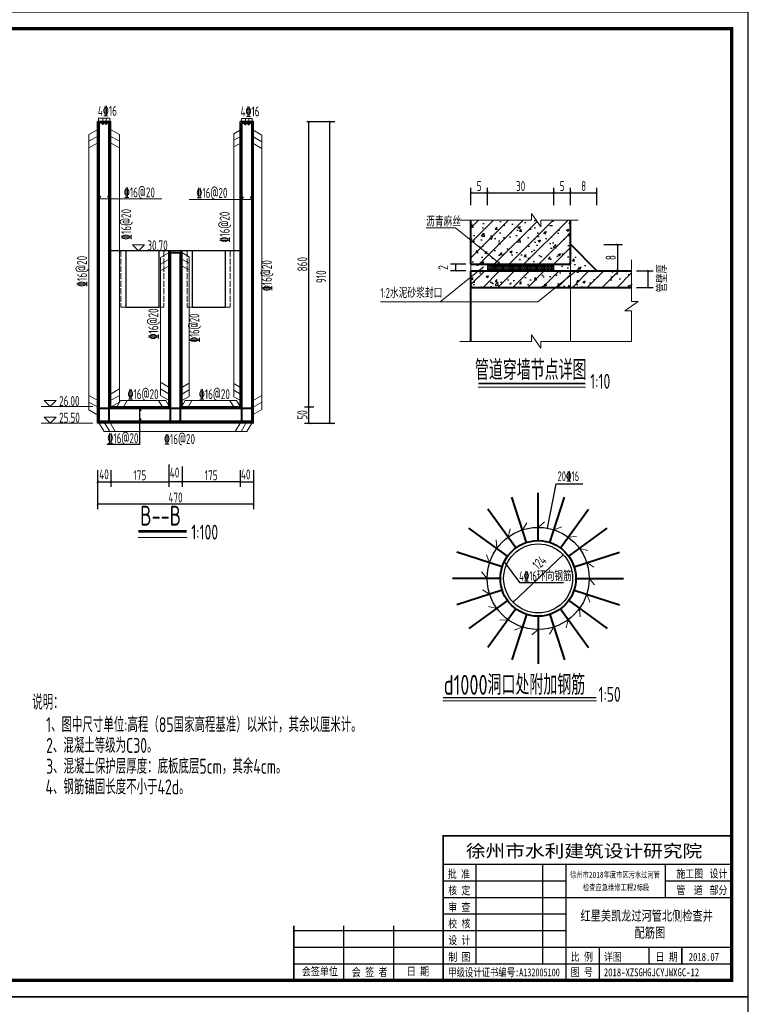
# Model space of a CAD drawing. Header units: millimetres. Extents: x 65530 to 130460, y -103607 to -18875.
# Tile 14 of 75: x 92422 to 94619, y -83022 to -80052. Entities that reach past the tile are written whole.
import ezdxf

# ---------------------------------------------------------------- set-up
doc = ezdxf.new("R2010")
doc.units = ezdxf.units.MM
doc.header["$LTSCALE"] = 0.5
doc.linetypes.add('ACAD_ISO02W100', pattern=[15, 12, -3])
for name, color, linetype, lineweight in [('图层1', 2, 'ACAD_ISO02W100', 18), ('标注', 4, 'Continuous', 15), ('标注线', 4, 'Continuous', 13), ('粗线', 1, 'Continuous', 40), ('细实线', 7, 'Continuous', 25), ('虚线', 3, 'Continuous', 20)]:
    doc.layers.add(name, color=color, linetype=linetype, lineweight=lineweight)
doc.layers.add('图框', color=7, linetype='Continuous')
doc.styles.add('HzTxt', font='tssdeng.shx', dxfattribs={"width": 0.7, "bigfont": 'hztxt.shx'})
doc.styles.add('图框', font='simfang.ttf', dxfattribs={"width": 0.8, "height": 4})
doc.dimstyles.new('1bi50', dxfattribs={"dimtxt": 30, "dimasz": 7.5, "dimexe": 15, "dimexo": 15, "dimgap": 5, "dimtad": 1, "dimdec": 0, "dimtxsty": 'HzTxt', "dimblk": 'ARCHTICK', "dimcen": 2.5, "dimclrd": 256, "dimclre": 256, "dimclrt": 256, "dimadec": 0, "dimazin": 0, "dimtfac": 1, "dimtdec": 0, "dimtmove": 2, "dimatfit": 2, "dimfxl": 0, "dimlwd": -1, "dimlwe": -1, "dimarcsym": 0})

# ---------------------------------------------------------------- blocks, each defined once
blk = doc.blocks.new('_ArchTick')
at = {"color": 0, "linetype": 'ByBlock', "const_width": 0.15}
blk.add_lwpolyline([(-0.5, -0.5), (0.5, 0.5)], dxfattribs=at)
blk = doc.blocks.new('*D698')
at = {"layer": 'Defpoints', "color": 0}
for p in [(93832.4, -80574.3), (93782.4, -80626.9), (93832.4, -80626.9)]:
    blk.add_point(p, dxfattribs=at)
at = {"layer": '细实线'}
for p, q in [((93782.4, -80611.9), (93782.4, -80559.3)), ((93782.4, -80574.3), (93832.4, -80574.3)), ((93832.4, -80611.9), (93832.4, -80559.3))]:
    blk.add_line(p, q, dxfattribs=at)
at = {"layer": '细实线', "xscale": 7.5, "yscale": 7.5, "zscale": 7.5, "rotation": 180}
blk.add_blockref('_ArchTick', (93782.4, -80574.3), dxfattribs=at)
at = {"layer": '细实线', "xscale": 7.5, "yscale": 7.5, "zscale": 7.5}
blk.add_blockref('_ArchTick', (93832.4, -80574.3), dxfattribs=at)
at = {"layer": '细实线', "insert": (93807.4, -80554.3), "char_height": 30, "attachment_point": 5, "style": 'HzTxt'}
blk.add_mtext('5', dxfattribs=at)
blk = doc.blocks.new('*D699')
at = {"layer": 'Defpoints', "color": 0}
for p in [(94082.4, -80574.3), (94032.4, -80626.9), (94082.4, -80626.9)]:
    blk.add_point(p, dxfattribs=at)
at = {"layer": '细实线'}
for p, q in [((94032.4, -80611.9), (94032.4, -80559.3)), ((94032.4, -80574.3), (94082.4, -80574.3)), ((94082.4, -80611.9), (94082.4, -80559.3))]:
    blk.add_line(p, q, dxfattribs=at)
at = {"layer": '细实线', "xscale": 7.5, "yscale": 7.5, "zscale": 7.5, "rotation": 180}
blk.add_blockref('_ArchTick', (94032.4, -80574.3), dxfattribs=at)
at = {"layer": '细实线', "xscale": 7.5, "yscale": 7.5, "zscale": 7.5}
blk.add_blockref('_ArchTick', (94082.4, -80574.3), dxfattribs=at)
at = {"layer": '细实线', "insert": (94057.4, -80554.3), "char_height": 30, "attachment_point": 5, "style": 'HzTxt'}
blk.add_mtext('5', dxfattribs=at)
blk = doc.blocks.new('*D700')
at = {"layer": 'Defpoints', "color": 0}
for p in [(94162.4, -80574.3), (94082.4, -80626.9), (94162.4, -80626.9)]:
    blk.add_point(p, dxfattribs=at)
at = {"layer": '细实线'}
for p, q in [((94082.4, -80611.9), (94082.4, -80559.3)), ((94082.4, -80574.3), (94162.4, -80574.3)), ((94162.4, -80611.9), (94162.4, -80559.3))]:
    blk.add_line(p, q, dxfattribs=at)
at = {"layer": '细实线', "xscale": 7.5, "yscale": 7.5, "zscale": 7.5, "rotation": 180}
blk.add_blockref('_ArchTick', (94082.4, -80574.3), dxfattribs=at)
at = {"layer": '细实线', "xscale": 7.5, "yscale": 7.5, "zscale": 7.5}
blk.add_blockref('_ArchTick', (94162.4, -80574.3), dxfattribs=at)
at = {"layer": '细实线', "insert": (94122.4, -80554.3), "char_height": 30, "attachment_point": 5, "style": 'HzTxt'}
blk.add_mtext('8', dxfattribs=at)
blk = doc.blocks.new('*D733')
at = {"layer": 'Defpoints', "color": 0}
for p in [(93736.2, -80810), (93782.4, -80790), (93782.4, -80810)]:
    blk.add_point(p, dxfattribs=at)
at = {"layer": '细实线'}
for p, q in [((93767.4, -80790), (93721.2, -80790)), ((93767.4, -80810), (93721.2, -80810)), ((93736.2, -80790), (93736.2, -80810))]:
    blk.add_line(p, q, dxfattribs=at)
at = {"layer": '细实线', "xscale": 7.5, "yscale": 7.5, "zscale": 7.5}
for p, rotation in [((93736.2, -80790), 90), ((93736.2, -80810), 270)]:
    blk.add_blockref('_ArchTick', p, dxfattribs=dict(at, rotation=rotation))
at = {"layer": '细实线', "insert": (93698.7, -80800), "char_height": 30, "attachment_point": 5, "rotation": 90, "style": 'HzTxt'}
blk.add_mtext('2', dxfattribs=at)
blk = doc.blocks.new('*D701')
at = {"layer": 'Defpoints', "color": 0}
for p in [(94032.4, -80574.3), (93832.4, -80626.9), (94032.4, -80626.9)]:
    blk.add_point(p, dxfattribs=at)
at = {"layer": '细实线'}
for p, q in [((93832.4, -80611.9), (93832.4, -80559.3)), ((93832.4, -80574.3), (94032.4, -80574.3)), ((94032.4, -80611.9), (94032.4, -80559.3))]:
    blk.add_line(p, q, dxfattribs=at)
at = {"layer": '细实线', "xscale": 7.5, "yscale": 7.5, "zscale": 7.5, "rotation": 180}
blk.add_blockref('_ArchTick', (93832.4, -80574.3), dxfattribs=at)
at = {"layer": '细实线', "xscale": 7.5, "yscale": 7.5, "zscale": 7.5}
blk.add_blockref('_ArchTick', (94032.4, -80574.3), dxfattribs=at)
at = {"layer": '细实线', "insert": (93932.4, -80554.3), "char_height": 30, "attachment_point": 5, "style": 'HzTxt'}
blk.add_mtext('30', dxfattribs=at)
blk = doc.blocks.new('*D702')
at = {"layer": 'Defpoints', "color": 0}
for p in [(94168.3, -80730), (94082.4, -80810), (94224.1, -80810)]:
    blk.add_point(p, dxfattribs=at)
at = {"layer": '细实线'}
for p, q in [((94183.3, -80730), (94239.1, -80730)), ((94224.1, -80730), (94224.1, -80810)), ((94097.4, -80810), (94239.1, -80810))]:
    blk.add_line(p, q, dxfattribs=at)
at = {"layer": '细实线', "xscale": 7.5, "yscale": 7.5, "zscale": 7.5}
for p, rotation in [((94224.1, -80730), 90), ((94224.1, -80810), 270)]:
    blk.add_blockref('_ArchTick', p, dxfattribs=dict(at, rotation=rotation))
at = {"layer": '细实线', "insert": (94204.1, -80770), "char_height": 30, "attachment_point": 5, "rotation": 90, "style": 'HzTxt'}
blk.add_mtext('8', dxfattribs=at)
blk = doc.blocks.new('*D703')
at = {"layer": 'Defpoints', "color": 0}
for p in [(94266.9, -80810), (94316.7, -80810), (94266.9, -80860)]:
    blk.add_point(p, dxfattribs=at)
at = {"layer": '细实线'}
for p, q in [((94281.9, -80810), (94331.7, -80810)), ((94316.7, -80860), (94316.7, -80810)), ((94281.9, -80860), (94331.7, -80860))]:
    blk.add_line(p, q, dxfattribs=at)
at = {"layer": '细实线', "xscale": 7.5, "yscale": 7.5, "zscale": 7.5}
for p, rotation in [((94316.7, -80810), 90), ((94316.7, -80860), 270)]:
    blk.add_blockref('_ArchTick', p, dxfattribs=dict(at, rotation=rotation))
at = {"layer": '细实线', "insert": (94358.7, -80832.1), "char_height": 30, "attachment_point": 5, "rotation": 90, "style": 'HzTxt'}
blk.add_mtext('管壁厚', dxfattribs=at)
blk = doc.blocks.new('*D719')
at = {"layer": 'Defpoints', "color": 0}
for p in [(92656.8, -81396.6), (92696.8, -81396.6), (92696.8, -81446.4)]:
    blk.add_point(p, dxfattribs=at)
at = {"layer": '细实线'}
for p, q in [((92656.8, -81411.6), (92656.8, -81461.4)), ((92696.8, -81411.6), (92696.8, -81461.4)), ((92656.8, -81446.4), (92696.8, -81446.4))]:
    blk.add_line(p, q, dxfattribs=at)
at = {"layer": '细实线', "xscale": 7.5, "yscale": 7.5, "zscale": 7.5, "rotation": 180}
blk.add_blockref('_ArchTick', (92656.8, -81446.4), dxfattribs=at)
at = {"layer": '细实线', "xscale": 7.5, "yscale": 7.5, "zscale": 7.5}
blk.add_blockref('_ArchTick', (92696.8, -81446.4), dxfattribs=at)
at = {"layer": '细实线', "insert": (92676.2, -81423.6), "char_height": 30, "attachment_point": 5, "style": 'HzTxt'}
blk.add_mtext('40', dxfattribs=at)
blk = doc.blocks.new('*D720')
at = {"layer": 'Defpoints', "color": 0}
for p in [(93086.8, -81396.6), (93126.8, -81396.6), (93126.8, -81446.4)]:
    blk.add_point(p, dxfattribs=at)
at = {"layer": '细实线'}
for p, q in [((93086.8, -81411.6), (93086.8, -81461.4)), ((93126.8, -81411.6), (93126.8, -81461.4)), ((93086.8, -81446.4), (93126.8, -81446.4))]:
    blk.add_line(p, q, dxfattribs=at)
at = {"layer": '细实线', "xscale": 7.5, "yscale": 7.5, "zscale": 7.5, "rotation": 180}
blk.add_blockref('_ArchTick', (93086.8, -81446.4), dxfattribs=at)
at = {"layer": '细实线', "xscale": 7.5, "yscale": 7.5, "zscale": 7.5}
blk.add_blockref('_ArchTick', (93126.8, -81446.4), dxfattribs=at)
at = {"layer": '细实线', "insert": (93103.4, -81424.1), "char_height": 30, "attachment_point": 5, "style": 'HzTxt'}
blk.add_mtext('40', dxfattribs=at)
blk = doc.blocks.new('*D721')
at = {"layer": 'Defpoints', "color": 0}
for p in [(92656.8, -81396.6), (93126.8, -81396.6), (92656.8, -81513.7)]:
    blk.add_point(p, dxfattribs=at)
at = {"layer": '细实线'}
for p, q in [((92656.8, -81411.6), (92656.8, -81528.7)), ((93126.8, -81411.6), (93126.8, -81528.7)), ((93126.8, -81513.7), (92656.8, -81513.7))]:
    blk.add_line(p, q, dxfattribs=at)
at = {"layer": '细实线', "xscale": 7.5, "yscale": 7.5, "zscale": 7.5, "rotation": 180}
blk.add_blockref('_ArchTick', (92656.8, -81513.7), dxfattribs=at)
at = {"layer": '细实线', "xscale": 7.5, "yscale": 7.5, "zscale": 7.5}
blk.add_blockref('_ArchTick', (93126.8, -81513.7), dxfattribs=at)
at = {"layer": '细实线', "insert": (92891.8, -81493.7), "char_height": 30, "attachment_point": 5, "style": 'HzTxt'}
blk.add_mtext('470', dxfattribs=at)
blk = doc.blocks.new('*D722')
at = {"layer": 'Defpoints', "color": 0}
for p in [(93265.7, -81219.9), (93294.2, -81219.9), (93265.7, -81269.5)]:
    blk.add_point(p, dxfattribs=at)
at = {"layer": '细实线'}
for p, q in [((93280.7, -81219.9), (93309.2, -81219.9)), ((93294.2, -81269.5), (93294.2, -81219.9)), ((93280.7, -81269.5), (93309.2, -81269.5))]:
    blk.add_line(p, q, dxfattribs=at)
at = {"layer": '细实线', "xscale": 7.5, "yscale": 7.5, "zscale": 7.5}
for p, rotation in [((93294.2, -81219.9), 90), ((93294.2, -81269.5), 270)]:
    blk.add_blockref('_ArchTick', p, dxfattribs=dict(at, rotation=rotation))
at = {"layer": '细实线', "insert": (93274.2, -81244.7), "char_height": 30, "attachment_point": 5, "rotation": 90, "style": 'HzTxt'}
blk.add_mtext('50', dxfattribs=at)
blk = doc.blocks.new('*D723')
at = {"layer": 'Defpoints', "color": 0}
for p in [(93273.2, -80359.9), (93294.2, -80359.9), (93265.7, -81219.9)]:
    blk.add_point(p, dxfattribs=at)
at = {"layer": '细实线'}
for p, q in [((93288.2, -80359.9), (93309.2, -80359.9)), ((93294.2, -81219.9), (93294.2, -80359.9)), ((93280.7, -81219.9), (93309.2, -81219.9))]:
    blk.add_line(p, q, dxfattribs=at)
at = {"layer": '细实线', "xscale": 7.5, "yscale": 7.5, "zscale": 7.5}
for p, rotation in [((93294.2, -80359.9), 90), ((93294.2, -81219.9), 270)]:
    blk.add_blockref('_ArchTick', p, dxfattribs=dict(at, rotation=rotation))
at = {"layer": '细实线', "insert": (93274.2, -80789.9), "char_height": 30, "attachment_point": 5, "rotation": 90, "style": 'HzTxt'}
blk.add_mtext('860', dxfattribs=at)
blk = doc.blocks.new('*D724')
at = {"layer": 'Defpoints', "color": 0}
for p in [(93273.2, -80359.9), (93357.4, -80359.9), (93265.7, -81269.5)]:
    blk.add_point(p, dxfattribs=at)
at = {"layer": '细实线'}
for p, q in [((93288.2, -80359.9), (93372.4, -80359.9)), ((93357.4, -81269.5), (93357.4, -80359.9)), ((93280.7, -81269.5), (93372.4, -81269.5))]:
    blk.add_line(p, q, dxfattribs=at)
at = {"layer": '细实线', "xscale": 7.5, "yscale": 7.5, "zscale": 7.5}
for p, rotation in [((93357.4, -80359.9), 90), ((93357.4, -81269.5), 270)]:
    blk.add_blockref('_ArchTick', p, dxfattribs=dict(at, rotation=rotation))
at = {"layer": '细实线', "insert": (93330.9, -80827.7), "char_height": 30, "attachment_point": 5, "rotation": 90, "style": 'HzTxt'}
blk.add_mtext('910', dxfattribs=at)
blk = doc.blocks.new('*D725')
at = {"layer": 'Defpoints', "color": 0}
for p in [(92696.8, -81410.5), (92871.8, -81410.5), (92871.8, -81446.4)]:
    blk.add_point(p, dxfattribs=at)
at = {"layer": '细实线'}
for p, q in [((92696.8, -81425.5), (92696.8, -81461.4)), ((92871.8, -81425.5), (92871.8, -81461.4)), ((92696.8, -81446.4), (92871.8, -81446.4))]:
    blk.add_line(p, q, dxfattribs=at)
at = {"layer": '细实线', "xscale": 7.5, "yscale": 7.5, "zscale": 7.5, "rotation": 180}
blk.add_blockref('_ArchTick', (92696.8, -81446.4), dxfattribs=at)
at = {"layer": '细实线', "xscale": 7.5, "yscale": 7.5, "zscale": 7.5}
blk.add_blockref('_ArchTick', (92871.8, -81446.4), dxfattribs=at)
at = {"layer": '细实线', "insert": (92784.3, -81426.4), "char_height": 30, "attachment_point": 5, "style": 'HzTxt'}
blk.add_mtext('175', dxfattribs=at)
blk = doc.blocks.new('*D726')
at = {"layer": 'Defpoints', "color": 0}
for p in [(92871.8, -81378.8), (92911.8, -81385.6), (92871.8, -81446.4)]:
    blk.add_point(p, dxfattribs=at)
at = {"layer": '细实线'}
for p, q in [((92871.8, -81393.8), (92871.8, -81461.4)), ((92911.8, -81400.6), (92911.8, -81461.4)), ((92911.8, -81446.4), (92871.8, -81446.4))]:
    blk.add_line(p, q, dxfattribs=at)
at = {"layer": '细实线', "xscale": 7.5, "yscale": 7.5, "zscale": 7.5, "rotation": 180}
blk.add_blockref('_ArchTick', (92871.8, -81446.4), dxfattribs=at)
at = {"layer": '细实线', "xscale": 7.5, "yscale": 7.5, "zscale": 7.5}
blk.add_blockref('_ArchTick', (92911.8, -81446.4), dxfattribs=at)
at = {"layer": '细实线', "insert": (92888.8, -81418.7), "char_height": 30, "attachment_point": 5, "style": 'HzTxt'}
blk.add_mtext('40', dxfattribs=at)
blk = doc.blocks.new('*D727')
at = {"layer": 'Defpoints', "color": 0}
for p in [(92911.8, -81410.5), (93086.8, -81410.5), (92911.8, -81446.4)]:
    blk.add_point(p, dxfattribs=at)
at = {"layer": '细实线'}
for p, q in [((92911.8, -81425.5), (92911.8, -81461.4)), ((93086.8, -81425.5), (93086.8, -81461.4)), ((93086.8, -81446.4), (92911.8, -81446.4))]:
    blk.add_line(p, q, dxfattribs=at)
at = {"layer": '细实线', "xscale": 7.5, "yscale": 7.5, "zscale": 7.5, "rotation": 180}
blk.add_blockref('_ArchTick', (92911.8, -81446.4), dxfattribs=at)
at = {"layer": '细实线', "xscale": 7.5, "yscale": 7.5, "zscale": 7.5}
blk.add_blockref('_ArchTick', (93086.8, -81446.4), dxfattribs=at)
at = {"layer": '细实线', "insert": (92999.3, -81426.4), "char_height": 30, "attachment_point": 5, "style": 'HzTxt'}
blk.add_mtext('175', dxfattribs=at)
blk = doc.blocks.new('gj')
h = blk.add_hatch(color=256)
h.dxf.hatch_style = 1
h.paths.add_polyline_path([(1.1997, 0, 1), (-1.1997, 0, 1)])
blk.add_circle((0, 0), 1.1997)
blk = doc.blocks.new('*D736')
at = {"layer": 'Defpoints', "color": 0}
for p in [(94060.8, -81666.3), (93909.5, -81809)]:
    blk.add_point(p, dxfattribs=at)
at = {"layer": '细实线'}
blk.add_line((93909.5, -81809), (94060.8, -81666.3), dxfattribs=at)
at = {"layer": '细实线', "xscale": 7.5, "yscale": 7.5, "zscale": 7.5}
for p, rotation in [((94060.8, -81666.3), 43.32210201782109), ((93909.5, -81809), 223.3221020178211)]:
    blk.add_blockref('_ArchTick', p, dxfattribs=dict(at, rotation=rotation))
at = {"layer": '细实线', "insert": (93988.8, -81689.7), "char_height": 30, "attachment_point": 5, "rotation": 43.3221, "style": 'HzTxt'}
blk.add_mtext('124', dxfattribs=at)

msp = doc.modelspace()

# ---------------------------------------------------------------- hatches: boundary and pattern name
at = {"layer": '标注'}
h = msp.add_hatch(dxfattribs=at)
h.set_pattern_fill('ANSI31', color=256, scale=10)
h.set_pattern_definition([(45, (80768.573, -71333.583), (-22.45064, 22.45064), [])])
h.paths.add_polyline_path([(93993.73, -80677.49), (93965.36, -80636.95), (93965.36, -80657.22), (93782.44, -80657.22), (93782.44, -80789.95), (94082.44, -80789.95), (94082.44, -80657.22), (93993.73, -80657.22)])
h = msp.add_hatch(dxfattribs=at)
h.set_pattern_fill('ANSI31', color=256, scale=10)
h.set_pattern_definition([(45, (-136828.686, 15732.953), (-22.4506403, 22.4506403), [])])
h.paths.add_polyline_path([(94099.48, -80809.95), (94082.44, -80823.79), (94082.44, -80859.95), (94266.93, -80859.95), (94266.93, -80809.95)])
h.paths.add_polyline_path([(94037.88, -80859.95), (94082.44, -80859.95), (94082.44, -80823.79)], flags=17)
h.paths.add_polyline_path([(93805.36, -80809.95), (93782.44, -80828.56), (93782.44, -80859.95), (94037.88, -80859.95), (94082.44, -80823.79), (94082.44, -80809.95)])
h = msp.add_hatch(dxfattribs=at)
h.set_pattern_fill('NET3', color=256, scale=2)
h.set_pattern_definition([(0, (-175511.306, -99584.0315), (0, 6.35), []), (60, (-175511.306, -99584.0315), (-5.49926131, 3.175), []), (120, (-175511.306, -99584.0315), (-5.49926131, -3.175), [])])
h.paths.add_polyline_path([(94032.44, -80809.95), (94032.44, -80789.95), (93832.44, -80789.95), (93832.44, -80809.95)])
at = {"layer": '细实线'}
h = msp.add_hatch(dxfattribs=at)
h.set_pattern_fill('AR-CONC', color=256, scale=0.4, style=0)
h.set_pattern_definition([(50, (-175357.71, -99011.35), (72.873868, -6.375634), [7.62, -83.82]), (355, (-175357.71, -99011.35), (-14.09713, 76.422657), [6.096, -67.056]), (100.451, (-175351.64, -99011.88), (58.777, 70.046675), [6.476, -71.236]), (46.1842, (-175357.71, -98991.03), (108.431616, -16.81693), [11.43, -125.73]), (96.6356, (-175348.68, -98992.43), (94.961694, 98.970222), [9.714, -106.854]), (351.184, (-175357.71, -98991.03), (94.96184, 98.970047), [9.144, -100.584]), (21, (-175347.55, -98996.11), (60.645952, -40.906207), [7.62, -83.82]), (326, (-175347.55, -98996.11), (24.720811, 73.675186), [6.096, -67.056]), (71.4514, (-175342.5, -98999.52), (85.366596, 32.769143), [6.476, -71.236]), (37.5, (-175357.712, -99011.348), (1.2354413, 33.8220155), [0, -66.2432, 0, -68.072, 0, -67.31]), (7.5, (-175357.712, -99011.348), (26.727865, 40.07223), [0, -38.8112, 0, -64.7192, 0, -25.654]), (327.5, (-175380.37, -99011.348), (54.236238, -2.2914976), [0, -25.4, 0, -79.248, 0, -105.156]), (317.5, (-175390.53, -99011.35), (59.2516726, 10.170596), [0, -33.02, 0, -52.6288, 0, -74.676])])
h.paths.add_polyline_path([(93782.44, -80789.95), (93782.44, -80809.95), (93832.44, -80809.95), (93832.44, -80789.95)])
h.paths.add_polyline_path([(93872.25, -80789.95), (94082.44, -80789.95), (94082.44, -80657.22), (93993.73, -80657.22), (93993.73, -80677.49), (93965.36, -80636.95), (93965.36, -80657.22), (93782.44, -80657.22), (93782.44, -80717.4)])
h.paths.add_polyline_path([(93782.44, -80717.4), (93782.44, -80789.95), (93872.25, -80789.95)], flags=17)
h.paths.add_polyline_path([(94082.44, -80729.95), (94082.44, -80789.95), (94032.44, -80789.95), (94032.44, -80809.95), (94162.44, -80809.95)])
h = msp.add_hatch(dxfattribs=at)
h.set_pattern_fill('AR-CONC', color=256, scale=0.4, style=0)
h.set_pattern_definition([(50, (-136828.686, 15732.953), (72.873868, -6.375634), [7.62, -83.82]), (355, (-136828.686, 15732.95), (-14.09713, 76.422657), [6.096, -67.056]), (100.451, (-136822.61, 15732.42), (58.777, 70.046675), [6.476, -71.236]), (46.1842, (-136828.69, 15753.27), (108.431616, -16.81693), [11.43, -125.73]), (96.6356, (-136819.65, 15751.87), (94.961694, 98.970222), [9.714, -106.854]), (351.184, (-136828.69, 15753.27), (94.96184, 98.970047), [9.144, -100.584]), (21, (-136818.526, 15748.193), (60.645952, -40.906207), [7.62, -83.82]), (326, (-136818.526, 15748.19), (24.720811, 73.675186), [6.096, -67.056]), (71.4514, (-136813.47, 15744.785), (85.366596, 32.769143), [6.476, -71.236]), (37.5, (-136828.686, 15732.953), (1.2354413, 33.8220155), [0, -66.2432, 0, -68.072, 0, -67.31]), (7.5, (-136828.686, 15732.953), (26.727865, 40.07223), [0, -38.8112, 0, -64.7192, 0, -25.654]), (327.5, (-136851.343, 15732.953), (54.236238, -2.2914976), [0, -25.4, 0, -79.248, 0, -105.156]), (317.5, (-136861.503, 15732.953), (59.251673, 10.170596), [0, -33.02, 0, -52.6288, 0, -74.676])])
h.paths.add_polyline_path([(93805.36, -80809.95), (93782.44, -80828.56), (93782.44, -80859.95), (94037.88, -80859.95), (94082.44, -80823.79), (94082.44, -80809.95)])
h.paths.add_polyline_path([(94082.44, -80859.95), (94082.44, -80823.79), (94037.88, -80859.95)], flags=17)
h.paths.add_polyline_path([(94266.93, -80859.95), (94266.93, -80809.95), (94099.48, -80809.95), (94082.44, -80823.79), (94082.44, -80859.95)])

# ---------------------------------------------------------------- linework, layer by layer
for p, q in [((92656.8, -81269.44), (92656.8, -80359.92)), ((92696.8, -80359.92), (92656.8, -80359.92)), ((92696.8, -81219.94), (92696.8, -80359.92)), ((93086.8, -81219.94), (93086.8, -80359.92)), ((93126.8, -80359.92), (93086.8, -80359.92)), ((93126.82, -81269.44), (93126.8, -80359.92)), ((93086.8, -80749.94), (92696.8, -80749.94)), ((92741.8, -80749.94), (92741.8, -80919.94)), ((92841.8, -80749.94), (92841.8, -80919.94)), ((92871.8, -81219.94), (92871.8, -80749.94)), ((92911.8, -81219.94), (92911.8, -80749.94)), ((92941.8, -80749.94), (92941.8, -80919.94)), ((93041.8, -80749.94), (93041.8, -80919.94)), ((92741.8, -80919.94), (92841.8, -80919.94)), ((92941.8, -80919.94), (93041.8, -80919.94)), ((92871.8, -81219.94), (92696.8, -81219.94)), ((93086.8, -81219.94), (92911.8, -81219.94)), ((93126.82, -81269.44), (92656.8, -81269.44)), ((93698.76, -82514.16), (93698.76, -82949.87)), ((93698.76, -82949.87), (93698.76, -82514.16)), ((93698.76, -82599.87), (94568.76, -82599.87)), ((93798.76, -82899.87), (93798.76, -82599.87)), ((93998.76, -82599.87), (93998.76, -82899.87)), ((94068.76, -82599.87), (94068.76, -82949.87)), ((94368.76, -82699.87), (94368.76, -82599.87)), ((93698.76, -82649.87), (94068.76, -82649.87)), ((94368.76, -82649.87), (94568.76, -82649.87)), ((93698.76, -82699.87), (94568.76, -82699.87)), ((93698.76, -82749.87), (94068.76, -82749.87)), ((93248.76, -82786.04), (93248.76, -82949.87)), ((93248.76, -82799.87), (94068.76, -82799.87)), ((93398.76, -82786.04), (93398.76, -82949.87)), ((93548.76, -82786.04), (93548.76, -82949.87)), ((93248.76, -82849.87), (94568.76, -82849.87)), ((94168.76, -82849.87), (94168.76, -82949.87)), ((94318.76, -82849.87), (94318.76, -82899.87)), ((94418.76, -82849.87), (94418.76, -82899.87)), ((94418.76, -82899.87), (94418.76, -82849.87)), ((93248.76, -82899.87), (94568.76, -82899.87))]:
    msp.add_line(p, q)
for points in [[(90418.76, -82999.87), (94618.76, -82999.87), (94618.76, -80029.87), (90418.76, -80029.87)], [(90418.76, -85969.87), (94618.76, -85969.87), (94618.76, -82999.87), (90418.76, -82999.87)]]:
    msp.add_lwpolyline(points, close=True)
for points, const_width in [([(90668.76, -80079.87), (94568.76, -80079.87), (94568.76, -82949.87), (90668.76, -82949.87), (90668.76, -80079.87)], 10), ([(94568.76, -82514.16), (93698.76, -82514.16), (93698.76, -82949.87)], 5), ([(93248.76, -82786.04), (93248.76, -82949.87)], 5)]:
    msp.add_lwpolyline(points, dxfattribs=dict(const_width=const_width))
at = {"layer": '图层1', "ltscale": 3}
for p, q in [((92726.8, -80749.94), (92726.8, -80919.94)), ((92856.8, -80749.94), (92856.8, -80919.94)), ((92926.8, -80749.94), (92926.8, -80919.94)), ((93056.8, -80749.94), (93056.8, -80919.94)), ((92741.8, -80919.94), (92726.8, -80919.94)), ((92741.8, -80919.94), (92726.8, -80919.94)), ((92841.8, -80919.94), (92856.8, -80919.94)), ((92941.8, -80919.94), (92926.8, -80919.94)), ((93041.8, -80919.94), (93056.8, -80919.94))]:
    msp.add_line(p, q, dxfattribs=at)
at = {"layer": '标注'}
for p, q in [((93748.65, -80657.22), (93965.36, -80657.22)), ((93965.36, -80657.22), (93965.36, -80636.95)), ((93993.73, -80677.49), (93965.36, -80636.95)), ((93993.73, -80657.22), (94105.87, -80657.22)), ((93993.73, -80677.49), (93993.73, -80657.22)), ((93647.12, -80679.93), (93736.04, -80679.93)), ((93882.97, -80798.6), (93736.04, -80679.93)), ((94266.93, -80902.39), (94266.93, -80776.26)), ((93689.85, -80903.71), (93820.38, -80797.76)), ((93782.44, -80809.95), (93782.44, -80789.95)), ((93832.44, -80809.95), (93832.44, -80789.95)), ((93983.97, -80903.71), (94114.5, -80797.76)), ((94032.44, -80809.95), (94032.44, -80789.95)), ((94287.2, -80902.39), (94246.66, -80930.75)), ((94287.2, -80902.39), (94266.93, -80902.39)), ((93510.13, -80903.71), (93983.97, -80903.71)), ((94266.93, -80930.75), (94246.66, -80930.75)), ((94266.93, -81023.34), (94266.93, -80930.75)), ((93965.36, -81023.34), (93965.36, -81003.07)), ((93993.73, -81043.61), (93965.36, -81003.07)), ((93748.65, -81023.34), (93965.36, -81023.34)), ((93993.73, -81023.34), (94266.93, -81023.34)), ((93993.73, -81043.61), (93993.73, -81023.34)), ((93804.62, -81160.93), (94127.67, -81160.93))]:
    msp.add_line(p, q, dxfattribs=at)
at = {"layer": '标注', "const_width": 5}
msp.add_lwpolyline([(93804.62, -81149.65), (94127.67, -81149.65)], dxfattribs=at)
at = {"layer": '标注线'}
for p, q in [((92693.81, -80349.36), (92659.81, -80349.36)), ((92659.81, -80365.82), (92659.81, -80349.36)), ((92672.35, -80365.82), (92672.35, -80349.36)), ((92682.35, -80365.82), (92682.35, -80349.36)), ((92693.81, -80365.82), (92693.81, -80349.36)), ((93123.25, -80350.84), (93090.35, -80350.84)), ((93090.35, -80367.3), (93090.35, -80350.84)), ((93102.35, -80367.3), (93102.35, -80350.84)), ((93112.36, -80367.3), (93112.36, -80350.84)), ((93123.25, -80367.3), (93123.25, -80350.84)), ((92630.92, -80399.16), (92659.78, -80382.49)), ((92693.57, -80382.49), (92722.43, -80399.16)), ((93089.36, -80383.97), (93068.12, -80396.23)), ((93068.12, -80396.23), (93068.12, -81189.92)), ((93152.01, -80400.63), (93123.15, -80383.97)), ((92630.92, -80399.16), (92630.92, -81229.39)), ((92630.92, -80419.16), (92659.78, -80402.49)), ((92630.92, -80439.16), (92659.78, -80422.49)), ((92693.57, -80402.49), (92722.43, -80419.16)), ((92693.57, -80422.49), (92722.43, -80439.16)), ((92722.43, -80399.16), (92722.43, -81205.83)), ((93089.36, -80403.97), (93068.12, -80416.23)), ((93089.36, -80423.97), (93068.12, -80436.23)), ((93152.01, -80420.63), (93123.15, -80403.97)), ((93152.01, -80440.63), (93123.15, -80423.97)), ((93152.01, -80400.63), (93152.01, -81227.94)), ((92661.8, -80593.22), (92666.5, -80585.08)), ((92661.8, -80593.22), (92850.15, -80593.22)), ((92691.8, -80593.22), (92687.09, -80585.08)), ((93121.8, -80594.7), (92933.45, -80594.7)), ((93091.8, -80594.7), (93096.5, -80586.55)), ((93121.8, -80594.7), (93117.09, -80586.55)), ((92860.56, -80749.94), (92753.04, -80749.94)), ((92846.21, -80770.17), (92875.07, -80753.51)), ((92908.87, -80753.51), (92932.66, -80767.25)), ((92846.21, -80770.17), (92846.21, -81185.83)), ((92846.21, -80790.17), (92875.07, -80773.51)), ((92908.87, -80773.51), (92932.66, -80787.25)), ((92932.66, -80767.25), (92932.66, -81188.55)), ((92846.21, -80810.17), (92875.07, -80793.51)), ((92908.87, -80793.51), (92932.66, -80807.25)), ((92693.57, -81182.49), (92722.43, -81165.83)), ((92846.2, -81145.83), (92875.07, -81162.49)), ((92846.2, -81165.83), (92875.07, -81182.49)), ((92908.51, -81162.49), (92932.66, -81148.55)), ((92908.51, -81182.49), (92932.66, -81168.55)), ((93068.12, -81149.92), (93089.9, -81162.49)), ((93068.12, -81169.92), (93089.9, -81182.49)), ((92630.92, -81185.83), (92659.78, -81202.49)), ((92693.57, -81202.49), (92722.43, -81185.83)), ((92846.2, -81185.83), (92875.07, -81202.49)), ((92908.51, -81202.49), (92932.66, -81188.55)), ((93068.12, -81189.92), (93089.9, -81202.49)), ((93123.72, -81202.49), (93152.01, -81186.16)), ((92642.67, -81219.44), (92487.16, -81219.44)), ((92630.92, -81205.83), (92659.78, -81222.49)), ((92630.92, -81229.39), (92659.78, -81246.06)), ((92693.57, -81222.49), (92722.43, -81205.83)), ((92726.1, -81200.8), (92713.57, -81222.49)), ((92726.1, -81200.8), (92862.29, -81200.8)), ((92746.1, -81200.8), (92733.57, -81222.49)), ((92783.53, -81224.44), (92788.24, -81232.59)), ((92840.8, -81200.8), (92853.32, -81222.49)), ((92862.29, -81200.8), (92874.82, -81222.49)), ((92921.03, -81200.8), (92908.51, -81222.49)), ((92921.03, -81200.8), (93075.99, -81200.8)), ((92941.03, -81200.8), (92928.51, -81222.49)), ((93055.8, -81200.8), (93068.32, -81222.49)), ((93075.99, -81200.8), (93088.51, -81222.49)), ((93123.72, -81222.49), (93152.01, -81206.16)), ((93123.72, -81244.27), (93152.01, -81227.94)), ((92783.53, -81264.44), (92788.24, -81256.29)), ((92642.67, -81269.44), (92487.16, -81269.44)), ((92659.78, -81266.06), (92676.44, -81294.92)), ((92676.68, -81266.06), (92693.34, -81294.92)), ((92693.57, -81266.06), (92710.24, -81294.92)), ((93088.51, -81266.06), (93071.85, -81294.92)), ((93106.11, -81266.06), (93089.45, -81294.92)), ((93123.72, -81266.06), (93107.05, -81294.92)), ((93107.05, -81294.92), (92676.44, -81294.92)), ((93937.57, -81591.23), (93951.07, -81569.62)), ((93985.16, -81583.69), (94004.67, -81567.31)), ((94032.75, -81591.23), (94056.37, -81581.68)), ((92779.02, -81613.84), (92926.56, -81613.84)), ((93894.64, -81613.1), (93900.8, -81588.38)), ((94075.68, -81613.1), (94101.09, -81611.32)), ((93860.57, -81647.17), (93858.79, -81621.76)), ((93838.69, -81690.1), (93829.14, -81666.48)), ((94109.75, -81647.17), (94134.47, -81653.33)), ((94131.62, -81690.1), (94153.23, -81703.6)), ((93831.16, -81737.69), (93814.77, -81718.18)), ((94139.16, -81737.69), (94155.54, -81757.21)), ((93838.69, -81785.28), (93817.08, -81771.78)), ((94131.62, -81785.28), (94141.17, -81808.9)), ((93860.57, -81828.21), (93835.84, -81822.05)), ((94109.75, -81828.21), (94111.53, -81853.63)), ((93894.64, -81862.28), (93869.22, -81864.06)), ((94075.68, -81862.28), (94069.52, -81887)), ((93937.57, -81884.15), (93913.95, -81893.7)), ((93985.16, -81891.69), (93965.64, -81908.07)), ((94032.75, -81884.15), (94019.25, -81905.77)), ((93697.59, -82106.51), (94160.64, -82106.51))]:
    msp.add_line(p, q, dxfattribs=at)
for points in [[(92779.97, -80749.94), (92797.93, -80731.99), (92762.02, -80731.99)], [(92514.09, -81219.44), (92532.05, -81201.48), (92496.14, -81201.48)], [(92514.09, -81269.44), (92532.05, -81251.48), (92496.14, -81251.48)]]:
    msp.add_lwpolyline(points, close=True, dxfattribs=at)
for points, const_width in [([(92779.53, -81595.76), (92925.53, -81595.76)], 8), ([(93697.84, -82097.46), (94160.13, -82097.46)], 4)]:
    msp.add_lwpolyline(points, dxfattribs=dict(at, const_width=const_width))
at = {"layer": '粗线'}
for p, q in [((92661.8, -81264.44), (92661.8, -80363.45)), ((92691.8, -80363.45), (92661.8, -80363.45)), ((92691.8, -81265.91), (92691.8, -80363.45)), ((93091.8, -81264.44), (93091.8, -80364.92)), ((93121.8, -80364.92), (93091.8, -80364.92)), ((93121.8, -80364.92), (93121.8, -81264.44)), ((93782.44, -80789.95), (93782.44, -80657.22)), ((94082.44, -80789.95), (94082.44, -80657.22)), ((94082.44, -80729.95), (94162.44, -80809.95)), ((92876.8, -80754.94), (92906.8, -80754.94)), ((92876.8, -81264.44), (92876.8, -80754.94)), ((92906.8, -81264.44), (92906.8, -80754.94)), ((93782.44, -80789.95), (94082.44, -80789.95)), ((93782.44, -81023.34), (93782.44, -80809.95)), ((93782.44, -80809.95), (94266.93, -80809.95)), ((93782.44, -80859.95), (94266.93, -80859.95)), ((92661.8, -81224.44), (93121.8, -81224.44)), ((93121.8, -81264.44), (92661.8, -81264.44)), ((93949.93, -81629.27), (93905.51, -81492.55)), ((93985.16, -81623.69), (93985.16, -81479.94)), ((94020.39, -81629.27), (94064.81, -81492.55)), ((93918.15, -81645.46), (93833.65, -81529.16)), ((94052.16, -81645.46), (94136.66, -81529.16)), ((93892.93, -81670.68), (93776.63, -81586.19)), ((94077.39, -81670.68), (94193.68, -81586.19)), ((93876.74, -81702.46), (93740.02, -81658.04)), ((94093.58, -81702.46), (94230.3, -81658.04)), ((93871.16, -81737.69), (93727.4, -81737.69)), ((94099.16, -81737.69), (94242.91, -81737.69)), ((93876.74, -81772.92), (93740.02, -81817.34)), ((94093.58, -81772.92), (94230.3, -81817.34)), ((93892.93, -81804.7), (93776.63, -81889.2)), ((94077.39, -81804.7), (94193.68, -81889.2)), ((93918.15, -81829.92), (93833.65, -81946.22)), ((93949.93, -81846.11), (93905.51, -81982.83)), ((93985.16, -81851.69), (93985.16, -81995.44)), ((94020.39, -81846.11), (94064.81, -81982.83)), ((94052.16, -81829.92), (94136.66, -81946.22))]:
    msp.add_line(p, q, dxfattribs=at)
msp.add_circle((93985.16, -81737.69), 114, dxfattribs=at)
at = {"layer": '细实线'}
for p, q in [((92783.53, -81224.44), (92783.53, -81334.1)), ((92783.53, -81334.1), (92684.53, -81334.1)), ((94013.34, -81586.29), (94039.77, -81451.92)), ((94039.77, -81451.92), (94119.38, -81451.92)), ((93882.79, -81687.52), (93929.23, -81749.54)), ((93929.23, -81749.54), (94061.69, -81749.54))]:
    msp.add_line(p, q, dxfattribs=at)
for radius in [154, 104]:
    msp.add_circle((93985.16, -81737.69), radius, dxfattribs=at)
at = {"layer": '虚线'}
msp.add_line((94082.44, -80789.95), (94082.44, -81023.34), dxfattribs=at)

# ---------------------------------------------------------------- block references
at = {"layer": '粗线', "rotation": 180}
for p in [(92659.78, -80365.5), (92672.35, -80365.82), (92682.35, -80365.82), (92693.8, -80365.5), (93102.35, -80367.3), (93112.36, -80367.3), (92659.78, -80382.49), (92693.57, -80382.49), (92659.78, -80402.49), (92659.78, -80422.49), (92693.57, -80402.49), (92693.57, -80422.49), (92659.78, -80442.49), (92693.57, -80442.49), (92659.78, -80462.49), (92659.78, -80482.49), (92693.57, -80462.49), (92693.57, -80482.49), (92659.78, -80502.49), (92693.57, -80502.49), (92659.78, -80522.49), (92659.78, -80542.49), (92693.57, -80522.49), (92693.57, -80542.49), (92659.78, -80562.49), (92693.57, -80562.49), (92659.78, -80582.49), (92659.78, -80602.49), (92693.57, -80582.49), (92693.57, -80602.49), (92659.78, -80622.49), (92693.57, -80622.49), (92659.78, -80642.49), (92659.78, -80662.49), (92693.57, -80642.49), (92693.57, -80662.49), (92659.78, -80682.49), (92693.57, -80682.49), (92659.78, -80702.49), (92659.78, -80722.49), (92693.57, -80702.49), (92693.57, -80722.49), (92659.78, -80742.49), (92693.57, -80742.49), (92875.02, -80753.41), (92909.23, -80753.41), (92659.78, -80762.49), (92659.78, -80782.49), (92693.57, -80762.49), (92693.57, -80782.49), (92875.02, -80773.41), (92909.23, -80773.41), (92659.78, -80802.49), (92693.57, -80802.49), (92875.02, -80793.41), (92875.02, -80813.41), (92909.23, -80793.41), (92909.23, -80813.41), (92659.78, -80822.49), (92659.78, -80842.49), (92693.57, -80822.49), (92693.57, -80842.49), (92875.07, -80835.06), (92908.51, -80835.06), (92659.78, -80862.49), (92693.57, -80862.49), (92875.07, -80862.49), (92908.51, -80862.49), (92659.78, -80882.49), (92659.78, -80902.49), (92693.57, -80882.49), (92693.57, -80902.49), (92875.07, -80882.49), (92875.07, -80902.49), (92908.51, -80882.49), (92908.51, -80902.49), (92659.78, -80922.49), (92693.57, -80922.49), (92875.07, -80922.49), (92908.51, -80922.49), (92659.78, -80942.49), (92659.78, -80962.49), (92693.57, -80942.49), (92693.57, -80962.49), (92875.07, -80942.49), (92875.07, -80962.49), (92908.51, -80942.49), (92908.51, -80962.49), (92659.78, -80982.49), (92693.57, -80982.49), (92875.07, -80982.49), (92908.51, -80982.49), (93089.9, -80982.49), (93123.72, -80982.49), (92659.78, -81002.49), (92659.78, -81022.49), (92693.57, -81002.49), (92693.57, -81022.49), (92875.07, -81002.49), (92875.07, -81022.49), (92908.51, -81002.49), (92908.51, -81022.49), (93089.9, -81002.49), (93089.9, -81022.49), (93123.72, -81002.49), (93123.72, -81022.49), (92659.78, -81042.49), (92693.57, -81042.49), (92875.07, -81042.49), (92908.51, -81042.49), (93089.9, -81042.49), (93123.72, -81042.49), (92659.78, -81062.49), (92693.57, -81062.49), (92875.07, -81062.49), (92908.51, -81062.49), (93089.9, -81062.49), (93123.72, -81062.49), (92659.78, -81082.49), (92659.78, -81102.49), (92693.57, -81082.49), (92693.57, -81102.49), (92875.07, -81082.49), (92875.07, -81102.49), (92908.51, -81082.49), (92908.51, -81102.49), (93089.9, -81082.49), (93089.9, -81102.49), (93123.72, -81082.49), (93123.72, -81102.49), (92659.78, -81122.49), (92693.57, -81122.49), (92875.07, -81122.49), (92908.51, -81122.49), (93089.9, -81122.49), (93123.72, -81122.49), (92659.78, -81142.49), (92659.78, -81162.49), (92693.57, -81142.49), (92693.57, -81162.49), (92875.07, -81142.49), (92875.07, -81162.49), (92908.51, -81142.49), (92908.51, -81162.49), (93089.9, -81142.49), (93089.9, -81162.49), (93123.72, -81142.49), (93123.72, -81162.49), (92659.78, -81182.49), (92693.57, -81182.49), (92875.07, -81182.49), (92908.51, -81182.49), (93089.9, -81182.49), (93123.72, -81182.49), (92659.78, -81202.49), (92659.78, -81222.49), (92693.57, -81202.49), (92693.57, -81222.49), (92713.57, -81222.49), (92733.57, -81222.49), (92753.57, -81222.49), (92773.57, -81222.49), (92793.57, -81222.49), (92813.57, -81222.49), (92833.57, -81222.49), (92853.57, -81222.49), (92875.07, -81202.49), (92875.07, -81222.49), (92908.51, -81202.49), (92908.51, -81222.49), (92928.51, -81222.49), (92948.51, -81222.49), (92968.51, -81222.49), (92988.51, -81222.49), (93008.51, -81222.49), (93028.51, -81222.49), (93048.51, -81222.49), (93068.51, -81222.49), (93088.51, -81222.49), (93089.9, -81202.49), (93123.72, -81202.49), (93123.72, -81222.49), (92659.78, -81246.06), (93123.72, -81244.27), (92659.78, -81266.06), (92676.68, -81266.06), (92693.57, -81266.06), (92713.57, -81266.06), (92733.57, -81266.06), (92753.57, -81266.06), (92773.57, -81266.06), (92793.57, -81266.06), (92813.57, -81266.06), (92833.57, -81266.06), (92853.57, -81266.06), (92875.07, -81266.06), (92891.79, -81266.06), (92908.51, -81266.06), (92928.51, -81266.06), (92948.51, -81266.06), (92968.51, -81266.06), (92988.51, -81266.06), (93008.51, -81266.06), (93028.51, -81266.06), (93048.51, -81266.06), (93068.51, -81266.06), (93088.51, -81266.06), (93106.11, -81266.06), (93123.72, -81266.06)]:
    msp.add_blockref('gj', p, dxfattribs=at)
at = {"layer": '粗线', "xscale": -1}
for p in [(93090.35, -80367.3), (93123.25, -80367.3), (93090.35, -80382.7), (93123.25, -80382.7), (93090.35, -80402.7), (93090.35, -80422.7), (93123.25, -80402.7), (93123.25, -80422.7), (93090.35, -80442.7), (93123.25, -80442.7), (93090.35, -80462.7), (93090.35, -80482.7), (93123.25, -80462.7), (93123.25, -80482.7), (93090.35, -80502.7), (93123.25, -80502.7), (93090.35, -80522.7), (93090.35, -80542.7), (93123.25, -80522.7), (93123.25, -80542.7), (93090.35, -80562.7), (93123.25, -80562.7), (93090.35, -80582.7), (93090.35, -80602.7), (93123.25, -80582.7), (93123.25, -80602.7), (93090.35, -80622.7), (93123.25, -80622.7), (93090.35, -80642.7), (93090.35, -80662.7), (93123.25, -80642.7), (93123.25, -80662.7), (93090.35, -80682.7), (93123.25, -80682.7), (93090.35, -80702.7), (93090.35, -80722.7), (93123.25, -80702.7), (93123.25, -80722.7), (93090.35, -80742.7), (93123.25, -80742.7), (93090.35, -80762.7), (93090.35, -80782.7), (93123.25, -80762.7), (93123.25, -80782.7), (93090.35, -80802.7), (93123.25, -80802.7), (93090.35, -80822.7), (93090.35, -80842.7), (93123.25, -80822.7), (93123.25, -80842.7), (93090.35, -80862.7), (93123.25, -80862.7), (93090.35, -80882.7), (93090.35, -80902.7), (93123.25, -80882.7), (93123.25, -80902.7), (93090.35, -80922.7), (93123.25, -80922.7), (93090.35, -80942.7), (93090.35, -80962.7), (93123.25, -80942.7), (93123.25, -80962.7)]:
    msp.add_blockref('gj', p, dxfattribs=at)

# ---------------------------------------------------------------- texts
at = {"style": '图框'}
for s, height, width, p in [('徐州市水利建筑设计研究院', 37.8571, 1.15, (93767.1, -82578.72)), ('批 准', 24, 0.8, (93712.76, -82641.41)), ('徐州市2018年度市区污水过河管', 18, 0.75, (94081.58, -82640.43)), ('施工图', 24, 0.8, (94402.02, -82640.43)), ('设计', 24, 0.8, (94501.92, -82640.43)), ('核 定', 24, 0.8, (93714.02, -82691.15)), ('检查应急维修工程2标段', 18, 0.75, (94120.21, -82678.68)), ('管  道', 24, 0.8, (94402.02, -82690.1)), ('部分', 24, 0.8, (94501.92, -82690.1)), ('审 查', 24, 0.8, (93714.02, -82741.15)), ('校 核', 24, 0.8, (93714.02, -82791.15)), ('设 计', 24, 0.8, (93714.02, -82841.15)), ('制 图', 24, 0.8, (93714.35, -82891.84)), ('比 例', 24, 0.8, (94083.25, -82891.23)), ('详图', 24, 0.8, (94183.25, -82891.23)), ('日 期', 24, 0.8, (94339.02, -82891.23)), ('2018.07', 24, 0.8, (94439.02, -82891.23)), ('会签单位', 24.286, 0.8, (93272.71, -82935.39)), ('会 签 者', 24.286, 0.8, (93423.05, -82937.53)), ('日 期', 24.286, 0.8, (93588.89, -82935.14)), ('甲级设计证书编号:A132005100', 24, 0.75, (93714.04, -82937.96)), ('图 号', 24, 0.8, (94083.25, -82937.81)), ('2018-XZSGHGJCYJWXGC-12', 24, 0.8, (94183.25, -82937.81))]:
    msp.add_text(s, height=height, dxfattribs=dict(at, width=width)).set_placement(p)
at = {"layer": '图框', "style": '图框', "width": 0.75}
for s, p in [('红星美凯龙过河管北侧检查井', (94112.81, -82770.04)), ('配筋图 ', (94276.09, -82821.21))]:
    msp.add_text(s, height=30, dxfattribs=at).set_placement(p)
at = {"layer": '标注', "style": 'HzTxt', "width": 0.7}
msp.add_text('1:10', height=45, dxfattribs=at).set_placement((94142.23, -81165.64))
at = {"layer": '标注线', "style": 'HzTxt'}
for s, height, width, p in [('4%%13216', 30, 0.7, (92657.77, -80342.46)), ('4%%13216', 30, 0.7, (93087.77, -80343.94)), ('%%13216@20', 30, 0.7, (92736.07, -80588.4)), ('%%13216@20', 30, 0.7, (92954.78, -80589.88)), ('沥青麻丝', 30, 0.65, (93647.54, -80676.2)), ('30.70', 30, 0.7, (92806.77, -80748.15)), ('1:2水泥砂浆封口', 30, 0.65, (93510.13, -80891.66)), ('管道穿墙节点详图', 60.003, 0.7, (93794.78, -81139.21)), ('%%13216@20', 30, 0.7, (92747.13, -81197.02)), ('%%13216@20', 30, 0.7, (92962.13, -81197.02)), ('26.00', 30, 0.7, (92540.89, -81217.65)), ('25.50', 30, 0.7, (92540.89, -81267.65)), ('%%13216@20', 30, 0.7, (92686.43, -81329.69)), ('%%13216@20', 30, 0.7, (92856.95, -81332.33)), ('20%%13216', 30, 0.65, (94043.64, -81444.33)), ('B--B', 60, 0.7, (92785.46, -81578.35)), ('1:100', 45, 0.7, (92939.36, -81620.7)), ('4%%13216环向钢筋', 30, 0.65, (93927.78, -81745.59)), ('d1000洞口处附加钢筋', 60, 0.7, (93700.81, -82088.76)), ('说明：', 45, 0.7, (92459.82, -82133.36)), ('1:50', 45, 0.7, (94167.04, -82109.93)), ('1、图中尺寸单位:高程（85国家高程基准）以米计，其余以厘米计。', 45, 0.7, (92501.69, -82201.3)), ('2、混凝土等级为C30。', 45, 0.7, (92501.69, -82264.02)), ('3、混凝土保护层厚度：底板底层5cm，其余4cm。', 45, 0.7, (92501.69, -82326.88)), ('4、钢筋锚固长度不小于42d。', 45, 0.7, (92499.86, -82389.04))]:
    msp.add_text(s, height=height, dxfattribs=dict(at, width=width)).set_placement(p)
for width, p in [(0.7, (92758.04, -80716.87)), (0.7, (93055, -80725)), (0.7, (92624.75, -80858.44)), (0.7, (93182.41, -80871.35)), (0.7, (92840.04, -81017.03)), (0.65, (92963.71, -81026.13))]:
    msp.add_text('%%13216@20', height=30, rotation=90, dxfattribs=dict(at, width=width)).set_placement(p)

# ---------------------------------------------------------------- dimensions: what is measured, and where the dimension line sits
at = {"layer": '细实线'}
for base, p1, p2, angle, picture, middle in [((93294.16, -80359.92), (93265.74, -81219.94), (93273.24, -80359.92), 90, '*D723', (93274.16, -80789.93)), ((93294.16, -81219.94), (93265.74, -81269.47), (93265.74, -81219.94), 90, '*D722', (93274.16, -81244.71)), ((92911.8, -81446.45), (93086.8, -81410.54), (92911.8, -81410.54), 180, '*D727', (92999.3, -81426.45))]:
    dim = msp.add_linear_dim(base=base, p1=p1, p2=p2, angle=angle, dimstyle='1bi50', dxfattribs=at)
    dim.commit()
    dim.dimension.update_dxf_attribs({"geometry": picture, "text_midpoint": middle})
for base, p1, p2, angle, picture, middle in [((93357.41, -80359.92), (93265.74, -81269.47), (93273.24, -80359.92), 90, '*D724', (93330.88, -80827.67)), ((92871.8, -81446.45), (92911.8, -81385.57), (92871.8, -81378.79), 180, '*D726', (92888.83, -81418.65))]:
    dim = msp.add_linear_dim(base=base, p1=p1, p2=p2, angle=angle, dimstyle='1bi50', dxfattribs=at)
    dim.commit()
    dim.dimension.update_dxf_attribs({"geometry": picture, "text_midpoint": middle, "dimtype": 160})
for base, p1, p2, text, picture, middle in [((93832.44, -80574.34), (93782.44, -80626.93), (93832.44, -80626.93), '5', '*D698', (93807.44, -80554.34)), ((94032.44, -80574.34), (93832.44, -80626.93), (94032.44, -80626.93), '30', '*D701', (93932.44, -80554.34)), ((94082.44, -80574.34), (94032.44, -80626.93), (94082.44, -80626.93), '5', '*D699', (94057.44, -80554.34)), ((94162.44, -80574.34), (94082.44, -80626.93), (94162.44, -80626.93), '8', '*D700', (94122.44, -80554.34))]:
    dim = msp.add_linear_dim(base=base, p1=p1, p2=p2, text=text, dimstyle='1bi50', dxfattribs=at)
    dim.commit()
    dim.dimension.update_dxf_attribs({"geometry": picture, "text_midpoint": middle})
for base, p1, p2, text, picture, middle in [((94224.14, -80809.95), (94168.29, -80729.95), (94082.44, -80809.95), '8', '*D702', (94204.14, -80769.95)), ((93736.19, -80809.95), (93782.44, -80789.95), (93782.44, -80809.95), '2', '*D733', (93698.69, -80799.95))]:
    dim = msp.add_linear_dim(base=base, p1=p1, p2=p2, angle=90, text=text, dimstyle='1bi50', dxfattribs=at)
    dim.commit()
    dim.dimension.update_dxf_attribs({"geometry": picture, "text_midpoint": middle})
dim = msp.add_linear_dim(base=(94316.71, -80809.95), p1=(94266.93, -80859.95), p2=(94266.93, -80809.95), angle=90, text='管壁厚', dimstyle='1bi50', dxfattribs=at)
dim.commit()
dim.dimension.update_dxf_attribs({"geometry": '*D703', "text_midpoint": (94358.71, -80832.09), "dimtype": 160})
for base, p1, p2, picture, middle in [((92696.8, -81446.45), (92656.8, -81396.58), (92696.8, -81396.58), '*D719', (92676.2, -81423.58)), ((93126.82, -81446.45), (93086.8, -81396.58), (93126.82, -81396.58), '*D720', (93103.35, -81424.07))]:
    dim = msp.add_linear_dim(base=base, p1=p1, p2=p2, dimstyle='1bi50', dxfattribs=at)
    dim.commit()
    dim.dimension.update_dxf_attribs({"geometry": picture, "text_midpoint": middle, "dimtype": 160})
for base, p1, p2, picture, middle in [((92656.8, -81513.66), (93126.82, -81396.58), (92656.8, -81396.58), '*D721', (92891.81, -81493.66)), ((92871.8, -81446.45), (92696.8, -81410.54), (92871.8, -81410.54), '*D725', (92784.3, -81426.45))]:
    dim = msp.add_linear_dim(base=base, p1=p1, p2=p2, dimstyle='1bi50', dxfattribs=at)
    dim.commit()
    dim.dimension.update_dxf_attribs({"geometry": picture, "text_midpoint": middle})
dim = msp.add_diameter_dim_2p(p1=(93909.5, -81809.05), p2=(94060.82, -81666.34), text='124', dimstyle='1bi50', dxfattribs=at)
dim.commit()
dim.dimension.update_dxf_attribs({"geometry": '*D736', "text_midpoint": (93988.84, -81689.69), "dimtype": 163})

doc.saveas('drawing.dxf')
